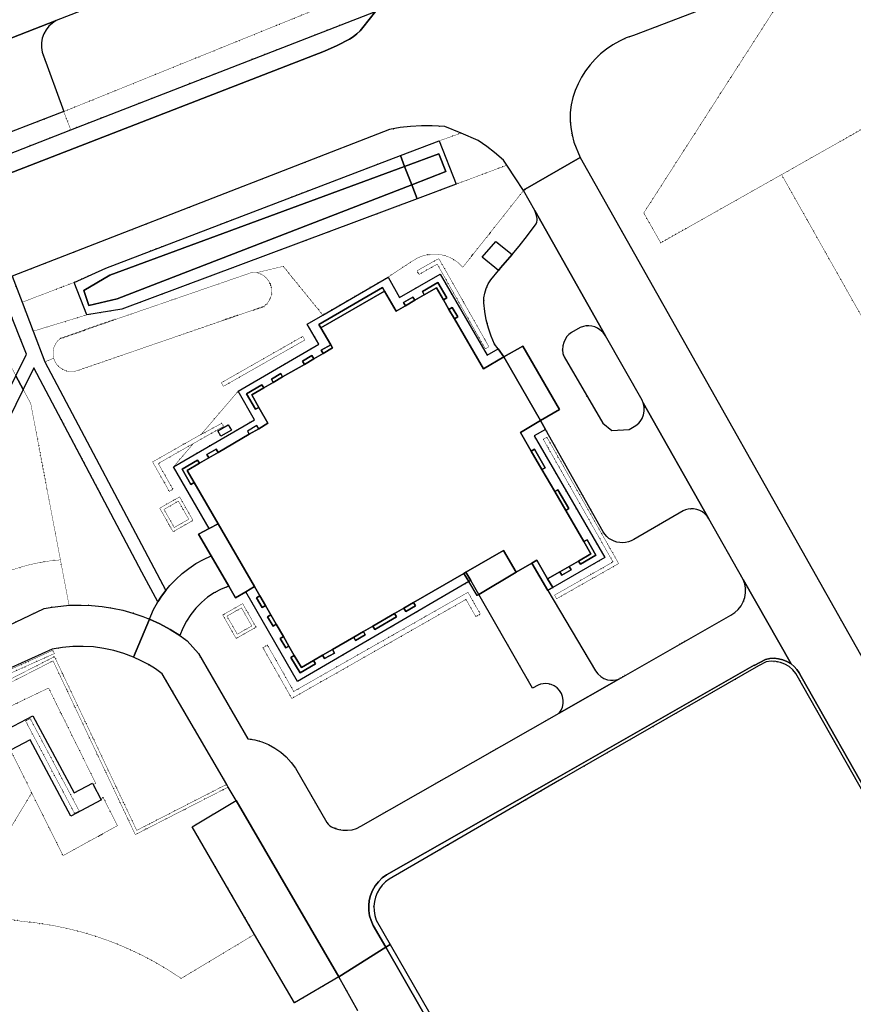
# Model space of a CAD drawing. Header units: millimetres. Extents: x 0 to 1134213, y -536989 to 313336.
# Tile 78 of 86: x 594069 to 674143, y 106746 to 201273. Entities that reach past the tile are written whole.
import ezdxf

# ---------------------------------------------------------------- set-up
doc = ezdxf.new("R2010")
doc.units = ezdxf.units.MM
doc.linetypes.add('DOT', pattern=[6.35, 0, -6.35])
for name, color, linetype in [('ondersteunendwaterdeel_oever_slootkant', 7, 'Continuous'), ('panden', 7, 'Continuous'), ('plustopo_opstal', 10, 'Continuous'), ('terreindeelbegroeid', 7, 'DOT'), ('terreindeelonbegroeid', 7, 'DOT'), ('waterdeel', 4, 'Continuous'), ('wegdeel_molgoot', 7, 'Continuous'), ('wegdeel_opstelplaats', 7, 'Continuous'), ('wegdeel_parkeervlak', 7, 'Continuous'), ('wegdeel_rijbaan', 7, 'Continuous'), ('wegdeel_voetpad', 7, 'Continuous')]:
    doc.layers.add(name, color=color, linetype=linetype)
doc.layers.add('plustopo_luifel', color=7, linetype='Continuous', true_color=0x8a193f)

msp = doc.modelspace()

# ---------------------------------------------------------------- linework, layer by layer
at = {"layer": 'ondersteunendwaterdeel_oever_slootkant'}
for points in [[(635991.7, 185480.4, 0), (632244.7, 184081.4, 0), (631723.7, 185423.4, 0), (634987.7, 186685.4, 0), (634323.7, 188394.4, 0), (631039.7, 187183.4, 0), (630636.7, 188220.4, 0), (634373.7, 189645.4, 0)], [(631039.7, 187183.4, 0), (602730.7, 176739.4, 0), (600220.7, 175263.4, 0), (600708.7, 173841.4, 0), (603436.7, 174483.4, 0), (631723.7, 185423.4, 0), (632244.7, 184081.4, 0), (603887.7, 173496.4, 0), (600511.7, 172935.4, 0), (599288.7, 176044.4, 0), (602352.7, 177433.4, 0), (630636.7, 188220.4, 0)]]:
    msp.add_polyline3d(points, close=True, dxfattribs=at)
at = {"layer": 'panden'}
msp.add_polyline3d([(634773.7, 174375.4, 0), (635303.7, 173460.4, 0), (635829.7, 172552.4, 0), (638606.7, 167756.4, 0), (640579.7, 168898.4, 0), (644106.7, 162791.4, 0), (642164.7, 161653.4, 0), (643208.7, 159854.4, 0), (644238.7, 158078.4, 0), (645464.7, 155965.4, 0), (646518.7, 154149.4, 0), (648251.7, 151163.4, 0), (648935.7, 149984.4, 0), (647757.7, 149303.4, 0), (646863.7, 148787.4, 0), (645953.7, 148261.4, 0), (644779.7, 147582.4, 0), (643736.7, 149398.4, 0), (643250.7, 149113.4, 0), (641762.7, 148238.4, 0), (640554.7, 150324.4, 0), (636939.7, 148231.4, 0), (636744.7, 148119.4, 0), (631893.7, 145309.4, 0), (630973.7, 144776.4, 0), (630078.7, 144258.4, 0), (627993.7, 143051.4, 0), (627078.7, 142521.4, 0), (626161.7, 141990.4, 0), (624107.7, 140800.4, 0), (623171.7, 140259.4, 0), (622286.7, 139746.4, 0), (621125.7, 139074.4, 0), (620449.7, 140241.4, 0), (619929.7, 141139.4, 0), (619399.7, 142055.4, 0), (618719.7, 143229.4, 0), (618190.7, 144143.4, 0), (617674.7, 145034.4, 0), (617142.7, 145953.4, 0), (616628.7, 146841.4, 0), (613136.7, 152872.4, 0), (610836.7, 156843.4, 0), (610162.7, 158007.4, 0), (611326.7, 158685.4, 0), (612234.7, 159213.4, 0), (613134.7, 159737.4, 0), (616115.7, 161473.4, 0), (617024.7, 162001.4, 0), (617918.7, 162522.4, 0), (617038.7, 164054.4, 0), (616355.7, 165244.4, 0), (617512.7, 165917.4, 0), (618428.7, 166449.4, 0), (619324.7, 166970.4, 0), (621414.7, 168185.4, 0), (622319.7, 168710.4, 0), (623214.7, 169231.4, 0), (624126.7, 169761.4, 0), (623952.7, 170061.4, 0), (623003.7, 171696.4, 0), (629110.7, 175226.4, 0), (630227.7, 173294.4, 0), (631117.7, 173809.4, 0), (632026.7, 174334.4, 0), (632933.7, 174858.4, 0), (634102.7, 175534.4, 0)], close=True, dxfattribs=at)
at = {"layer": 'plustopo_luifel'}
for points in [[(634773.7, 174375.4, 0), (635098.7, 174563.4, 0), (634219.7, 176029.4, 0), (632755.7, 175165.4, 0), (632933.7, 174858.4, 0)], [(623003.7, 171696.4, 0), (622814.7, 171997.4, 0), (628911.7, 175556.4, 0), (629110.7, 175226.4, 0)], [(631117.7, 173809.4, 0), (630937.7, 174120.4, 0), (631848.7, 174642.4, 0), (632026.7, 174334.4, 0)], [(635829.7, 172552.4, 0), (636143.7, 172734.4, 0), (635617.7, 173642.4, 0), (635303.7, 173460.4, 0)], [(623214.7, 169231.4, 0), (623039.7, 169532.4, 0), (623952.7, 170061.4, 0)], [(644106.7, 162791.4, 0), (645932.7, 163851.4, 0), (642403.7, 169929.4, 0), (640579.7, 168898.4, 0)], [(621414.7, 168185.4, 0), (621240.7, 168486.4, 0), (622137.7, 169024.4, 0), (622319.7, 168710.4, 0)], [(619324.7, 166970.4, 0), (619139.7, 167290.4, 0), (618252.7, 166753.4, 0), (618428.7, 166449.4, 0)], [(617512.7, 165917.4, 0), (617335.7, 166223.4, 0), (615845.7, 165357.4, 0), (616731.7, 163876.4, 0), (617038.7, 164054.4, 0)], [(617024.7, 162001.4, 0), (616842.7, 162315.4, 0), (615939.7, 161777.4, 0), (616115.7, 161473.4, 0)], [(613134.7, 159737.4, 0), (612954.7, 160047.4, 0), (612059.7, 159515.4, 0), (612234.7, 159213.4, 0)], [(643208.7, 159854.4, 0), (643519.7, 160035.4, 0), (644550.7, 158259.4, 0), (644238.7, 158078.4, 0)], [(611326.7, 158685.4, 0), (611145.7, 158998.4, 0), (609673.7, 158124.4, 0), (610511.7, 156655.4, 0), (610836.7, 156843.4, 0)], [(645464.7, 155965.4, 0), (645776.7, 156146.4, 0), (646830.7, 154330.4, 0), (646518.7, 154149.4, 0)], [(613136.7, 152872.4, 0), (612285.7, 152427.4, 0), (611259.7, 151891.4, 0), (612469.7, 149800.4, 0), (614145.7, 146902.4, 0), (614796.7, 145778.4, 0), (615791.7, 146355.4, 0), (616628.7, 146841.4, 0)], [(647757.7, 149303.4, 0), (647934.7, 148999.4, 0), (649409.7, 149867.4, 0), (648564.7, 151345.4, 0), (648251.7, 151163.4, 0)], [(646863.7, 148787.4, 0), (647045.7, 148473.4, 0), (646129.7, 147958.4, 0), (645953.7, 148261.4, 0)], [(641762.7, 148238.4, 0), (638165.7, 146096.4, 0), (637999.7, 145997.4, 0), (637209.7, 147333.4, 0), (636744.7, 148119.4, 0)], [(617142.7, 145953.4, 0), (616821.7, 145767.4, 0), (617356.7, 144850.4, 0), (617674.7, 145034.4, 0)], [(631893.7, 145309.4, 0), (632073.7, 144998.4, 0), (631149.7, 144472.4, 0), (630973.7, 144776.4, 0)], [(618190.7, 144143.4, 0), (617870.7, 143957.4, 0), (618408.7, 143049.4, 0), (618719.7, 143229.4, 0)], [(630078.7, 144258.4, 0), (630262.7, 143942.4, 0), (628172.7, 142742.4, 0), (627993.7, 143051.4, 0)], [(619399.7, 142055.4, 0), (619074.7, 141866.4, 0), (619618.7, 140958.4, 0), (619929.7, 141139.4, 0)], [(627078.7, 142521.4, 0), (627264.7, 142201.4, 0), (626338.7, 141685.4, 0), (626161.7, 141990.4, 0)], [(620449.7, 140241.4, 0), (620128.7, 140055.4, 0), (620996.7, 138579.4, 0), (622477.7, 139417.4, 0), (622286.7, 139746.4, 0)], [(624107.7, 140800.4, 0), (624300.7, 140467.4, 0), (623347.7, 139956.4, 0), (623171.7, 140259.4, 0)]]:
    msp.add_polyline3d(points, dxfattribs=at)
at = {"layer": 'plustopo_opstal'}
for points in [[(613396.7, 161301.4, 0), (613106.7, 161803.4, 0), (614108.7, 162387.4, 0), (614400.7, 161881.4, 0)], [(593190.7, 131136.4, 0), (593079.7, 131076.4, 0), (592178.7, 132760.4, 0), (592300.7, 132825.4, 0), (595345.7, 134455.4, 0), (599317.7, 127034.4, 0), (601055.7, 127965.4, 0), (601117.7, 127849.4, 0), (601864.7, 126454.4, 0), (601913.7, 126363.4, 0), (598996.7, 124801.4, 0), (595068.7, 132141.4, 0)]]:
    msp.add_polyline3d(points, close=True, dxfattribs=at)
at = {"layer": 'terreindeelbegroeid'}
for points in [[(626745.7, 212149.4, 0), (628112.7, 209717.4, 0), (628452.7, 209053.4, 0), (628734.7, 208362.4, 0), (628956.7, 207650.4, 0), (629116.7, 206922.4, 0), (629214.7, 206182.4, 0), (629248.7, 205437.4, 0), (629219.7, 204692.4, 0), (629157.7, 204200.4, 0), (629044.7, 203718.4, 0), (628882.7, 203249.4, 0), (628672.7, 202801.4, 0), (628242.7, 202068.4, 0), (598972.7, 190713.4, 0), (598295.7, 192448.4, 0), (622918.7, 202416.4, 0), (617600.7, 214768.4, 0), (621891.7, 217128.4, 0), (621130.7, 218555.4, 0), (622670.7, 219402.4, 0)], [(721556.7, 199643.4, 0), (712689.7, 194542.4, 0), (733338.7, 158191.4, 0), (708008.7, 143228.4, 0), (679688.7, 193420.4, 0), (667251.7, 186400.4, 0), (655644.7, 179849.4, 0), (654013.7, 182717.4, 0), (666915.7, 202788.4, 0), (707427.7, 218215.4, 0), (708124.7, 217944.4, 0), (708975.7, 217532.4, 0), (709797.7, 217062.4, 0), (710584.7, 216538.4, 0), (711334.7, 215961.4, 0), (712043.7, 215335.4, 0), (712707.7, 214661.4, 0), (713324.7, 213944.4, 0)], [(708008.7, 143228.4, 0), (699397.7, 138142.4, 0), (699192.7, 138509.4, 0), (695588.7, 136484.4, 0), (688440.7, 149173.4, 0), (681842.7, 160571.4, 0), (667251.7, 186400.4, 0), (679688.7, 193420.4, 0)], [(598972.7, 190713.4, 0), (590677.7, 187480.4, 0), (589986.7, 189263.4, 0), (598295.7, 192448.4, 0)], [(636472.7, 190385.4, 0), (634373.7, 189645.4, 0), (630636.7, 188220.4, 0), (602352.7, 177433.4, 0), (599288.7, 176044.4, 0), (594298.7, 174143.4, 0), (593340.7, 176658.4, 0), (629584.7, 190742.4, 0), (630600.7, 190911.4, 0), (631624.7, 191025.4, 0), (632652.7, 191085.4, 0), (633682.7, 191090.4, 0), (634908.7, 191024.4, 0)], [(640864.7, 187305.4, 0), (635991.7, 185480.4, 0), (634373.7, 189645.4, 0), (636472.7, 190385.4, 0), (638110.7, 189659.4, 0), (638932.7, 189094.4, 0), (639661.7, 188537.4, 0), (640547.7, 187780.4, 0)], [(642476.7, 184884.4, 0), (636634.7, 177505.4, 0), (636263.7, 177882.4, 0), (635841.7, 178201.4, 0), (635377.7, 178454.4, 0), (634880.7, 178636.4, 0), (634362.7, 178744.4, 0), (633834.7, 178774.4, 0), (633308.7, 178727.4, 0), (632793.7, 178603.4, 0), (632303.7, 178405.4, 0), (631847.7, 178137.4, 0), (629453.7, 176561.4, 0), (623178.7, 172920.4, 0), (619382.7, 177595.4, 0), (616839.7, 176988.4, 0), (616625.7, 177017.4, 0), (616410.7, 177019.4, 0), (597993.7, 170680.4, 0), (597726.7, 170441.4, 0), (597514.7, 170153.4, 0), (597363.7, 169829.4, 0), (597282.7, 169480.4, 0), (597272.7, 169122.4, 0), (597335.7, 168770.4, 0), (596477.7, 168424.4, 0), (595356.7, 171365.4, 0), (600511.7, 172935.4, 0), (603887.7, 173496.4, 0), (632244.7, 184081.4, 0), (635991.7, 185480.4, 0), (640864.7, 187305.4, 0)], [(643541.7, 182942.4, 0), (643691.7, 182581.4, 0), (643784.7, 182201.4, 0), (643790.7, 182023.4, 0), (643753.7, 181848.4, 0), (643674.7, 181688.4, 0), (642844.7, 180539.4, 0), (642061.7, 179536.4, 0), (641368.7, 178733.4, 0), (639801.7, 179978.4, 0), (638493.7, 178463.4, 0), (640070.7, 177209.4, 0), (639339.7, 176293.4, 0), (639080.7, 175899.4, 0), (638879.7, 175472.4, 0), (638741.7, 175022.4, 0), (638668.7, 174556.4, 0), (638661.7, 174084.4, 0), (638740.7, 173267.4, 0), (638883.7, 172459.4, 0), (639090.7, 171664.4, 0), (639359.7, 170888.4, 0), (639689.7, 170136.4, 0), (640025.7, 169669.4, 0), (638978.7, 169076.4, 0), (634449.7, 176852.4, 0), (630567.7, 174605.4, 0), (629453.7, 176561.4, 0), (631847.7, 178137.4, 0), (632303.7, 178405.4, 0), (632793.7, 178603.4, 0), (633308.7, 178727.4, 0), (633834.7, 178774.4, 0), (634362.7, 178744.4, 0), (634880.7, 178636.4, 0), (635377.7, 178454.4, 0), (635841.7, 178201.4, 0), (636263.7, 177882.4, 0), (636634.7, 177505.4, 0), (642476.7, 184884.4, 0)], [(634421.7, 178176.4, 0), (639140.7, 169874.4, 0), (638966.7, 169775.4, 0), (638792.7, 169676.4, 0), (634172.7, 177804.4, 0), (632434.7, 176816.4, 0), (632335.7, 176990.4, 0), (632236.7, 177164.4, 0), (634148.7, 178251.4, 0), (634325.7, 178327.4, 0)], [(634421.7, 178176.4, 0), (634325.7, 178327.4, 0), (634148.7, 178251.4, 0), (632236.7, 177164.4, 0), (632335.7, 176990.4, 0), (632434.7, 176816.4, 0), (634172.7, 177804.4, 0), (638792.7, 169676.4, 0), (638966.7, 169775.4, 0), (639140.7, 169874.4, 0)], [(623178.7, 172920.4, 0), (621688.7, 172055.4, 0), (622809.7, 170117.4, 0), (615044.7, 165598.4, 0), (611500.7, 161455.4, 0), (611040.7, 161207.4, 0), (607008.7, 158915.4, 0), (606838.7, 158829.4, 0), (606933.7, 158642.4, 0), (608441.7, 155990.4, 0), (608615.7, 156089.4, 0), (608789.7, 156188.4, 0), (607380.7, 158666.4, 0), (610756.7, 160585.4, 0), (608846.7, 158351.4, 0), (612285.7, 152427.4, 0), (611259.7, 151891.4, 0), (612469.7, 149800.4, 0), (611722.7, 149454.4, 0), (611003.7, 149053.4, 0), (610317.7, 148599.4, 0), (609667.7, 148094.4, 0), (609056.7, 147542.4, 0), (608489.7, 146945.4, 0), (608106.7, 146485.4, 0), (596477.7, 168424.4, 0), (597335.7, 168770.4, 0), (597464.7, 168444.4, 0), (597654.7, 168149.4, 0), (597899.7, 167899.4, 0), (598189.7, 167701.4, 0), (598512.7, 167565.4, 0), (598856.7, 167495.4, 0), (599206.7, 167495.4, 0), (599550.7, 167564.4, 0), (617567.7, 173763.4, 0), (617841.7, 174023.4, 0), (618056.7, 174333.4, 0), (618202.7, 174681.4, 0), (618274.7, 175052.4, 0), (618267.7, 175430.4, 0), (618182.7, 175798.4, 0), (618024.7, 176141.4, 0), (617798.7, 176443.4, 0), (617515.7, 176693.4, 0), (617186.7, 176879.4, 0), (616839.7, 176988.4, 0), (619382.7, 177595.4, 0)], [(616839.7, 176988.4, 0), (617186.7, 176879.4, 0), (617515.7, 176693.4, 0), (617798.7, 176443.4, 0), (618024.7, 176141.4, 0), (618182.7, 175798.4, 0), (618267.7, 175430.4, 0), (618274.7, 175052.4, 0), (618202.7, 174681.4, 0), (618056.7, 174333.4, 0), (617841.7, 174023.4, 0), (617567.7, 173763.4, 0), (599550.7, 167564.4, 0), (599206.7, 167495.4, 0), (598856.7, 167495.4, 0), (598512.7, 167565.4, 0), (598189.7, 167701.4, 0), (597899.7, 167899.4, 0), (597654.7, 168149.4, 0), (597464.7, 168444.4, 0), (597335.7, 168770.4, 0), (597272.7, 169122.4, 0), (597282.7, 169480.4, 0), (597363.7, 169829.4, 0), (597514.7, 170153.4, 0), (597726.7, 170441.4, 0), (597993.7, 170680.4, 0), (616410.7, 177019.4, 0), (616625.7, 177017.4, 0)], [(593707.7, 167092.4, 0), (593038.7, 168348.4, 0), (592721.7, 170204.4, 0), (592515.7, 170738.4, 0), (592219.7, 171376.4, 0), (591560.7, 173205.4, 0), (590628.7, 175604.4, 0), (591850.7, 176079.4, 0), (592906.7, 173743.4, 0), (594723.7, 169168.4, 0)], [(600511.7, 172935.4, 0), (595356.7, 171365.4, 0), (594298.7, 174143.4, 0), (599288.7, 176044.4, 0)], [(650342.7, 170911.4, 0), (653856.7, 164734.4, 0), (653963.7, 164485.4, 0), (654024.7, 164268.4, 0), (654060.7, 164045.4, 0), (654060.7, 163688.4, 0), (653993.7, 163338.4, 0), (653855.7, 162997.4, 0), (653656.7, 162688.4, 0), (653529.7, 162544.4, 0), (653257.7, 162316.4, 0), (652614.7, 161929.4, 0), (650939.7, 161827.4, 0), (650073.7, 162523.4, 0), (646355.7, 168896.4, 0), (646254.7, 169241.4, 0), (646217.7, 169593.4, 0), (646239.7, 169951.4, 0), (646330.7, 170297.4, 0), (646486.7, 170620.4, 0), (646635.7, 170843.4, 0), (646815.7, 171043.4, 0), (647080.7, 171257.4, 0), (647902.7, 171715.4, 0), (648238.7, 171831.4, 0), (648452.7, 171870.4, 0), (648737.7, 171881.4, 0), (649021.7, 171849.4, 0), (649300.7, 171777.4, 0), (649564.7, 171662.4, 0), (649807.7, 171509.4, 0), (650103.7, 171236.4, 0)], [(621461.7, 170522.4, 0), (613636.7, 166075.4, 0), (613537.7, 166249.4, 0), (613438.7, 166423.4, 0), (621263.7, 170870.4, 0), (621362.7, 170696.4, 0)], [(621461.7, 170522.4, 0), (621362.7, 170696.4, 0), (621263.7, 170870.4, 0), (613438.7, 166423.4, 0), (613537.7, 166249.4, 0), (613636.7, 166075.4, 0)], [(607337.7, 145373.4, 0), (606896.7, 144569.4, 0), (606526.7, 143730.4, 0), (605902.7, 143979.4, 0), (604945.7, 144307.4, 0), (603970.7, 144578.4, 0), (602980.7, 144792.4, 0), (601980.7, 144947.4, 0), (600972.7, 145043.4, 0), (599961.7, 145080.4, 0), (598811.7, 145050.4, 0), (597981.7, 149418.4, 0), (595133.7, 164414.4, 0), (594403.7, 165785.4, 0), (595418.7, 167858.4, 0), (605813.7, 148247.4, 0)], [(597981.7, 149418.4, 0), (596997.7, 149318.4, 0), (596020.7, 149164.4, 0), (595053.7, 148957.4, 0), (594099.7, 148697.4, 0), (593160.7, 148386.4, 0), (587599.7, 146014.4, 0), (587241.7, 146403.4, 0), (586838.7, 146744.4, 0), (586394.7, 147031.4, 0), (585918.7, 147261.4, 0), (585417.7, 147428.4, 0), (594403.7, 165785.4, 0), (595133.7, 164414.4, 0)], [(616611.7, 162871.4, 0), (608846.7, 158351.4, 0), (610756.7, 160585.4, 0), (611238.7, 160859.4, 0), (613658.7, 162234.4, 0), (613472.7, 162519.4, 0), (611500.7, 161455.4, 0), (615044.7, 165598.4, 0)], [(610756.7, 160585.4, 0), (607380.7, 158666.4, 0), (608789.7, 156188.4, 0), (608615.7, 156089.4, 0), (608441.7, 155990.4, 0), (606933.7, 158642.4, 0), (606838.7, 158829.4, 0), (607008.7, 158915.4, 0), (611040.7, 161207.4, 0), (611500.7, 161455.4, 0), (613472.7, 162519.4, 0), (613658.7, 162234.4, 0), (611238.7, 160859.4, 0)], [(613106.7, 161803.4, 0), (613396.7, 161301.4, 0), (614400.7, 161881.4, 0), (614108.7, 162387.4, 0)], [(660268.7, 153360.4, 0), (663561.7, 147544.4, 0), (663712.7, 147126.4, 0), (663790.7, 146688.4, 0), (663793.7, 146243.4, 0), (663721.7, 145805.4, 0), (663576.7, 145384.4, 0), (663362.7, 144995.4, 0), (663085.7, 144647.4, 0), (662753.7, 144351.4, 0), (662376.7, 144115.4, 0), (651605.7, 137970.4, 0), (651345.7, 137896.4, 0), (651076.7, 137862.4, 0), (650806.7, 137866.4, 0), (650539.7, 137911.4, 0), (650193.7, 138032.4, 0), (649877.7, 138219.4, 0), (649604.7, 138464.4, 0), (649385.7, 138759.4, 0), (644812.7, 146477.4, 0), (645279.7, 146750.4, 0), (650266.7, 149633.4, 0), (643492.7, 161310.4, 0), (644583.7, 161943.4, 0), (650103.7, 152117.4, 0), (650262.7, 151879.4, 0), (650452.7, 151665.4, 0), (650669.7, 151479.4, 0), (650908.7, 151322.4, 0), (651167.7, 151200.4, 0), (651440.7, 151115.4, 0), (651715.7, 151067.4, 0), (651994.7, 151056.4, 0), (652272.7, 151082.4, 0), (652544.7, 151144.4, 0), (652806.7, 151241.4, 0), (653053.7, 151372.4, 0), (657790.7, 154131.4, 0), (658031.7, 154228.4, 0), (658282.7, 154293.4, 0), (658540.7, 154322.4, 0), (658799.7, 154316.4, 0), (659100.7, 154262.4, 0), (659388.7, 154161.4, 0), (659657.7, 154015.4, 0), (659893.7, 153829.4, 0), (660099.7, 153609.4, 0)], [(651428.7, 148964.4, 0), (645646.7, 145678.4, 0), (645547.7, 145852.4, 0), (645448.7, 146026.4, 0), (651056.7, 149213.4, 0), (644360.7, 160993.4, 0), (644534.7, 161092.4, 0), (644708.7, 161191.4, 0), (651503.7, 149237.4, 0), (651596.7, 149053.4, 0)], [(645547.7, 145852.4, 0), (645646.7, 145678.4, 0), (651428.7, 148964.4, 0), (651596.7, 149053.4, 0), (651503.7, 149237.4, 0), (644708.7, 161191.4, 0), (644534.7, 161092.4, 0), (644360.7, 160993.4, 0), (651056.7, 149213.4, 0), (645448.7, 146026.4, 0)], [(607519.7, 154374.4, 0), (609432.7, 155461.4, 0), (610716.7, 153201.4, 0), (608804.7, 152113.4, 0)], [(607519.7, 154374.4, 0), (608804.7, 152113.4, 0), (610716.7, 153201.4, 0), (609432.7, 155461.4, 0)], [(607928.7, 154261.4, 0), (608917.7, 152522.4, 0), (610307.7, 153314.4, 0), (609319.7, 155052.4, 0)], [(607928.7, 154261.4, 0), (609319.7, 155052.4, 0), (610307.7, 153314.4, 0), (608917.7, 152522.4, 0)], [(598811.7, 145050.4, 0), (598006.7, 144982.4, 0), (597204.7, 144877.4, 0), (596409.7, 144734.4, 0), (588926.7, 141196.4, 0), (584455.7, 143481.4, 0), (583171.7, 142842.4, 0), (585417.7, 147428.4, 0), (585918.7, 147261.4, 0), (586394.7, 147031.4, 0), (586838.7, 146744.4, 0), (587241.7, 146403.4, 0), (587599.7, 146014.4, 0), (593160.7, 148386.4, 0), (594099.7, 148697.4, 0), (595053.7, 148957.4, 0), (596020.7, 149164.4, 0), (596997.7, 149318.4, 0), (597981.7, 149418.4, 0)], [(638165.7, 146096.4, 0), (643327.7, 137106.4, 0), (643870.7, 137395.4, 0), (644109.7, 137479.4, 0), (644358.7, 137528.4, 0), (644611.7, 137539.4, 0), (644863.7, 137513.4, 0), (645109.7, 137451.4, 0), (645415.7, 137314.4, 0), (645688.7, 137120.4, 0), (645920.7, 136877.4, 0), (646100.7, 136594.4, 0), (646222.7, 136282.4, 0), (646281.7, 135952.4, 0), (646275.7, 135616.4, 0), (646204.7, 135288.4, 0), (646070.7, 134980.4, 0), (645880.7, 134704.4, 0), (626830.7, 123835.4, 0), (626429.7, 123636.4, 0), (626001.7, 123507.4, 0), (625557.7, 123449.4, 0), (625110.7, 123467.4, 0), (624737.7, 123533.4, 0), (624374.7, 123639.4, 0), (624024.7, 123783.4, 0), (623847.7, 123890.4, 0), (623695.7, 124030.4, 0), (623574.7, 124198.4, 0), (620546.7, 129413.4, 0), (620139.7, 129975.4, 0), (619672.7, 130489.4, 0), (619151.7, 130948.4, 0), (618583.7, 131346.4, 0), (617973.7, 131678.4, 0), (617330.7, 131940.4, 0), (616663.7, 132130.4, 0), (615978.7, 132244.4, 0), (611230.7, 140413.4, 0), (610143.7, 141655.4, 0), (609465.7, 142137.4, 0), (609744.7, 142853.4, 0), (610094.7, 143536.4, 0), (610511.7, 144181.4, 0), (610991.7, 144781.4, 0), (611529.7, 145328.4, 0), (612120.7, 145819.4, 0), (612757.7, 146248.4, 0), (613435.7, 146610.4, 0), (614145.7, 146902.4, 0), (614796.7, 145778.4, 0), (615791.7, 146355.4, 0), (620766.7, 137743.4, 0), (637209.7, 147333.4, 0), (637999.7, 145997.4, 0)], [(638165.7, 146096.4, 0), (637999.7, 145997.4, 0), (637209.7, 147333.4, 0), (637393.7, 147440.4, 0)], [(637249.7, 146082.4, 0), (638312.7, 144213.4, 0), (638095.7, 144089.4, 0), (637878.7, 143965.4, 0), (636938.7, 145617.4, 0), (620421.7, 136229.4, 0), (620207.7, 136106.4, 0), (620080.7, 136322.4, 0), (617436.7, 140973.4, 0), (617653.7, 141097.4, 0), (617870.7, 141221.4, 0), (620391.7, 136787.4, 0), (636909.7, 146175.4, 0), (637128.7, 146301.4, 0)], [(637249.7, 146082.4, 0), (637128.7, 146301.4, 0), (636909.7, 146175.4, 0), (620391.7, 136787.4, 0), (617870.7, 141221.4, 0), (617653.7, 141097.4, 0), (617436.7, 140973.4, 0), (620080.7, 136322.4, 0), (620207.7, 136106.4, 0), (620421.7, 136229.4, 0), (636938.7, 145617.4, 0), (637878.7, 143965.4, 0), (638095.7, 144089.4, 0), (638312.7, 144213.4, 0)], [(616771.7, 142954.4, 0), (614858.7, 141867.4, 0), (613573.7, 144127.4, 0), (615486.7, 145214.4, 0)], [(616771.7, 142954.4, 0), (615486.7, 145214.4, 0), (613573.7, 144127.4, 0), (614858.7, 141867.4, 0)], [(613982.7, 144014.4, 0), (614971.7, 142276.4, 0), (616362.7, 143067.4, 0), (615373.7, 144805.4, 0)], [(613982.7, 144014.4, 0), (615373.7, 144805.4, 0), (616362.7, 143067.4, 0), (614971.7, 142276.4, 0)], [(590348.7, 137256.4, 0), (590610.7, 136648.4, 0), (597410.7, 140127.4, 0), (605310.7, 123446.4, 0), (613953.7, 127860.4, 0), (614029.7, 127730.4, 0), (614105.7, 127600.4, 0), (614097.7, 127596.4, 0), (605172.7, 123038.4, 0), (597272.7, 139719.4, 0), (590730.7, 136373.4, 0), (591525.7, 134563.4, 0), (591527.7, 134557.4, 0), (591344.7, 134477.4, 0), (591161.7, 134397.4, 0), (590308.7, 136339.4, 0), (589876.7, 137395.4, 0), (597226.7, 140724.4, 0), (597325.7, 140574.4, 0), (597410.7, 140424.4, 0)], [(595226.7, 127050.4, 0), (593190.7, 131136.4, 0), (592300.7, 132825.4, 0), (591344.7, 134477.4, 0), (591527.7, 134557.4, 0), (591525.7, 134563.4, 0), (596842.7, 137111.4, 0), (601378.7, 127950.4, 0), (601117.7, 127849.4, 0), (601864.7, 126454.4, 0), (602074.7, 126624.4, 0), (603460.7, 123898.4, 0), (598232.7, 121017.4, 0)], [(599783.7, 125312.4, 0), (599341.7, 125078.4, 0), (594636.7, 133949.4, 0), (595078.7, 134183.4, 0)], [(599783.7, 125312.4, 0), (595078.7, 134183.4, 0), (594636.7, 133949.4, 0), (599341.7, 125078.4, 0)]]:
    msp.add_polyline3d(points, close=True, dxfattribs=at)
for points in [[(678933.7, 133076.4, 0), (647915.7, 188051.4, 0), (647285.7, 189517.4, 0), (647123.7, 190216.4, 0), (647009.7, 190924.4, 0), (646943.7, 191640.4, 0), (646957.7, 192364.4, 0), (647047.7, 193083.4, 0), (647212.7, 193788.4, 0), (647436.7, 194464.4, 0), (647712.7, 195120.4, 0), (648040.7, 195753.4, 0), (648416.7, 196357.4, 0), (648850.7, 196944.4, 0), (649333.7, 197493.4, 0), (649860.7, 197998.4, 0), (650428.7, 198457.4, 0), (651033.7, 198867.4, 0), (651671.7, 199223.4, 0), (652336.7, 199524.4, 0), (653025.7, 199768.4, 0), (699626.7, 217516.4, 0)], [(707427.7, 218215.4, 0), (666915.7, 202788.4, 0), (654013.7, 182717.4, 0), (655644.7, 179849.4, 0), (667251.7, 186400.4, 0), (681842.7, 160571.4, 0)], [(622918.7, 202416.4, 0), (598295.7, 192448.4, 0), (596235.7, 198170.4, 0), (596162.7, 198609.4, 0), (596164.7, 199053.4, 0), (596239.7, 199491.4, 0), (596385.7, 199910.4, 0), (596599.7, 200300.4, 0), (596875.7, 200648.4, 0), (597205.7, 200946.4, 0), (597579.7, 201185.4, 0), (597988.7, 201359.4, 0)], [(588224.7, 136805.4, 0), (597202.7, 140848.4, 0), (598184.7, 141010.4, 0), (599176.7, 141098.4, 0), (600172.7, 141111.4, 0), (601165.7, 141049.4, 0), (602152.7, 140912.4, 0), (603125.7, 140702.4, 0), (604080.7, 140419.4, 0), (605010.7, 140065.4, 0), (605734.7, 139731.4, 0), (606436.7, 139355.4, 0), (607115.7, 138937.4, 0), (607768.7, 138480.4, 0), (613953.7, 127860.4, 0), (605310.7, 123446.4, 0), (597410.7, 140127.4, 0), (590610.7, 136648.4, 0)], [(590348.7, 137256.4, 0), (597410.7, 140424.4, 0), (597325.7, 140574.4, 0), (597226.7, 140724.4, 0), (589876.7, 137395.4, 0)], [(590730.7, 136373.4, 0), (597272.7, 139719.4, 0), (605172.7, 123038.4, 0), (614097.7, 127596.4, 0), (614105.7, 127600.4, 0), (614860.7, 126303.4, 0), (610637.7, 123784.4, 0), (616636.7, 113463.4, 0), (609587.7, 109229.4, 0), (608333.7, 110049.4, 0), (607043.7, 110809.4, 0), (605717.7, 111507.4, 0), (604361.7, 112142.4, 0), (602976.7, 112712.4, 0), (601565.7, 113217.4, 0), (600132.7, 113654.4, 0), (598681.7, 114023.4, 0), (597213.7, 114323.4, 0), (595733.7, 114554.4, 0), (594244.7, 114715.4, 0), (593313.7, 114870.4, 0)], [(643036.7, 89219.4, 0), (629665.7, 112497.4, 0), (628322.7, 114835.4, 0), (628184.7, 115264.4, 0), (628106.7, 115707.4, 0), (628091.7, 116157.4, 0), (628139.7, 116605.4, 0), (628248.7, 117042.4, 0), (628413.7, 117452.4, 0), (628632.7, 117835.4, 0), (628902.7, 118186.4, 0), (629216.7, 118496.4, 0), (629570.7, 118761.4, 0), (645934.7, 128257.4, 0), (665041.7, 139232.4, 0), (665786.7, 139611.4, 0), (666240.7, 139674.4, 0), (666698.7, 139659.4, 0), (667148.7, 139568.4, 0), (667575.7, 139402.4, 0), (667970.7, 139167.4, 0), (668319.7, 138869.4, 0), (668613.7, 138516.4, 0), (683553.7, 112226.4, 0)], [(591568.7, 120975.4, 0), (595226.7, 127050.4, 0), (598232.7, 121017.4, 0), (603460.7, 123898.4, 0), (602074.7, 126624.4, 0), (601864.7, 126454.4, 0), (601117.7, 127849.4, 0), (601378.7, 127950.4, 0), (596842.7, 137111.4, 0), (591525.7, 134563.4, 0)], [(593190.7, 131136.4, 0), (595226.7, 127050.4, 0), (591568.7, 120975.4, 0)], [(593313.7, 114870.4, 0), (594244.7, 114715.4, 0), (595733.7, 114554.4, 0), (597213.7, 114323.4, 0), (598681.7, 114023.4, 0), (600132.7, 113654.4, 0), (601565.7, 113217.4, 0), (602976.7, 112712.4, 0), (604361.7, 112142.4, 0), (605717.7, 111507.4, 0), (607043.7, 110809.4, 0), (608333.7, 110049.4, 0), (609587.7, 109229.4, 0), (616636.7, 113463.4, 0), (620454.7, 106894.4, 0), (624720.7, 109373.4, 0), (626561.7, 106121.4, 0)]]:
    msp.add_polyline3d(points, dxfattribs=at)
at = {"layer": 'terreindeelonbegroeid'}
msp.add_polyline3d([(613396.7, 161301.4, 0), (613106.7, 161803.4, 0), (614108.7, 162387.4, 0), (614400.7, 161881.4, 0)], close=True, dxfattribs=at)
at = {"layer": 'waterdeel'}
for points in [[(631723.7, 185423.4, 0), (631039.7, 187183.4, 0), (634323.7, 188394.4, 0), (634987.7, 186685.4, 0)], [(631723.7, 185423.4, 0), (603436.7, 174483.4, 0), (600708.7, 173841.4, 0), (600220.7, 175263.4, 0), (602730.7, 176739.4, 0), (631039.7, 187183.4, 0)]]:
    msp.add_polyline3d(points, close=True, dxfattribs=at)
at = {"layer": 'wegdeel_molgoot'}
msp.add_polyline3d([(683553.7, 112226.4, 0), (668613.7, 138516.4, 0), (668319.7, 138869.4, 0), (667970.7, 139167.4, 0), (667575.7, 139402.4, 0), (667148.7, 139568.4, 0), (666698.7, 139659.4, 0), (666240.7, 139674.4, 0), (665786.7, 139611.4, 0), (665041.7, 139232.4, 0), (645934.7, 128257.4, 0), (629570.7, 118761.4, 0), (629216.7, 118496.4, 0), (628902.7, 118186.4, 0), (628632.7, 117835.4, 0), (628413.7, 117452.4, 0), (628248.7, 117042.4, 0), (628139.7, 116605.4, 0), (628091.7, 116157.4, 0), (628106.7, 115707.4, 0), (628184.7, 115264.4, 0), (628322.7, 114835.4, 0), (629665.7, 112497.4, 0), (629232.7, 112224.4, 0), (628025.7, 114327.4, 0), (627821.7, 114776.4, 0), (627679.7, 115249.4, 0), (627603.7, 115736.4, 0), (627593.7, 116229.4, 0), (627650.7, 116719.4, 0), (627773.7, 117197.4, 0), (627964.7, 117670.4, 0), (628217.7, 118113.4, 0), (628527.7, 118517.4, 0), (628890.7, 118875.4, 0), (629298.7, 119181.4, 0), (645563.7, 128424.4, 0), (664603.7, 139301.4, 0), (664630.7, 139261.4, 0), (665701.7, 139861.4, 0), (666114.7, 139942.4, 0), (666534.7, 139963.4, 0), (666953.7, 139924.4, 0), (667362.7, 139824.4, 0), (667752.7, 139667.4, 0), (668168.7, 139418.4, 0), (668467.7, 139172.4, 0), (668730.7, 138888.4, 0), (668953.7, 138572.4, 0), (669133.7, 138229.4, 0), (683812.7, 112369.4, 0)], dxfattribs=at)
msp.add_polyline3d([(643324.7, 88818.4, 0), (642816.7, 88546.4, 0), (629232.7, 112224.4, 0), (629665.7, 112497.4, 0), (643036.7, 89219.4, 0), (643170.7, 89011.4, 0)], close=True, dxfattribs=at)
at = {"layer": 'wegdeel_opstelplaats'}
msp.add_polyline3d([(641368.7, 178733.4, 0), (640263.7, 177452.4, 0), (640070.7, 177209.4, 0), (638493.7, 178463.4, 0), (639801.7, 179978.4, 0)], close=True, dxfattribs=at)
at = {"layer": 'wegdeel_parkeervlak'}
for points in [[(598295.7, 192448.4, 0), (589986.7, 189263.4, 0), (586967.7, 197052.4, 0), (597579.7, 201185.4, 0), (597205.7, 200946.4, 0), (596875.7, 200648.4, 0), (596599.7, 200300.4, 0), (596385.7, 199910.4, 0), (596239.7, 199491.4, 0), (596164.7, 199053.4, 0), (596162.7, 198609.4, 0), (596235.7, 198170.4, 0)], [(624720.7, 109373.4, 0), (620454.7, 106894.4, 0), (616636.7, 113463.4, 0), (610637.7, 123784.4, 0), (614860.7, 126303.4, 0)]]:
    msp.add_polyline3d(points, close=True, dxfattribs=at)
at = {"layer": 'wegdeel_rijbaan'}
for points in [[(699626.7, 217516.4, 0), (653025.7, 199768.4, 0), (652336.7, 199524.4, 0), (651671.7, 199223.4, 0), (651033.7, 198867.4, 0), (650428.7, 198457.4, 0), (649860.7, 197998.4, 0), (649333.7, 197493.4, 0), (648850.7, 196944.4, 0), (648416.7, 196357.4, 0), (648040.7, 195753.4, 0), (647712.7, 195120.4, 0), (647436.7, 194464.4, 0), (647212.7, 193788.4, 0), (647047.7, 193083.4, 0), (646957.7, 192364.4, 0), (646943.7, 191640.4, 0), (647009.7, 190924.4, 0), (647123.7, 190216.4, 0), (647285.7, 189517.4, 0), (647915.7, 188051.4, 0), (642610.7, 184995.4, 0), (642476.7, 184884.4, 0), (640864.7, 187305.4, 0), (640547.7, 187780.4, 0), (639661.7, 188537.4, 0), (638932.7, 189094.4, 0), (638110.7, 189659.4, 0), (636472.7, 190385.4, 0), (634908.7, 191024.4, 0), (633682.7, 191090.4, 0), (632652.7, 191085.4, 0), (631624.7, 191025.4, 0), (630600.7, 190911.4, 0), (629584.7, 190742.4, 0), (593340.7, 176658.4, 0)], [(501179.7, 150913.4, 0), (521555.7, 158811.4, 0), (525492.7, 160337.4, 0), (541017.7, 166355.4, 0), (585901.7, 183753.4, 0), (591309.7, 185849.4, 0), (623332.7, 198261.4, 0), (624549.7, 198810.4, 0), (625740.7, 199414.4, 0), (626108.7, 199639.4, 0), (626450.7, 199901.4, 0), (626762.7, 200199.4, 0), (627041.7, 200528.4, 0), (628242.7, 202068.4, 0)], [(689673.7, 101749.4, 0), (684121.7, 111605.4, 0), (683994.7, 111998.4, 0), (683812.7, 112369.4, 0), (669133.7, 138229.4, 0), (668953.7, 138572.4, 0), (668730.7, 138888.4, 0), (668467.7, 139172.4, 0), (668168.7, 139418.4, 0), (663561.7, 147544.4, 0), (660268.7, 153360.4, 0), (653963.7, 164485.4, 0), (653856.7, 164734.4, 0), (650342.7, 170911.4, 0), (643541.7, 182942.4, 0), (642476.7, 184884.4, 0), (642610.7, 184995.4, 0), (647915.7, 188051.4, 0), (678933.7, 133076.4, 0), (685114.7, 122154.4, 0), (717897.7, 64505.4, 0)], [(626561.7, 106121.4, 0), (624720.7, 109373.4, 0), (629232.7, 112224.4, 0), (642816.7, 88546.4, 0)]]:
    msp.add_polyline3d(points, dxfattribs=at)
for points in [[(610937.7, 206420.4, 0), (606000.7, 204490.4, 0), (597988.7, 201359.4, 0), (597579.7, 201185.4, 0), (586967.7, 197052.4, 0), (589986.7, 189263.4, 0), (584569.7, 187191.4, 0), (580024.7, 199439.4, 0), (607109.7, 209926.4, 0), (604813.7, 215859.4, 0), (605652.7, 216185.4, 0), (608296.7, 217213.4, 0), (612427.7, 207002.4, 0)], [(650342.7, 170911.4, 0), (650103.7, 171236.4, 0), (649807.7, 171509.4, 0), (649564.7, 171662.4, 0), (649300.7, 171777.4, 0), (649021.7, 171849.4, 0), (648737.7, 171881.4, 0), (648452.7, 171870.4, 0), (648238.7, 171831.4, 0), (647902.7, 171715.4, 0), (647080.7, 171257.4, 0), (646815.7, 171043.4, 0), (646635.7, 170843.4, 0), (646486.7, 170620.4, 0), (646330.7, 170297.4, 0), (646239.7, 169951.4, 0), (646217.7, 169593.4, 0), (646254.7, 169241.4, 0), (646355.7, 168896.4, 0), (650073.7, 162523.4, 0), (650939.7, 161827.4, 0), (652614.7, 161929.4, 0), (653257.7, 162316.4, 0), (653529.7, 162544.4, 0), (653656.7, 162688.4, 0), (653855.7, 162997.4, 0), (653993.7, 163338.4, 0), (654060.7, 163688.4, 0), (654060.7, 164045.4, 0), (654024.7, 164268.4, 0), (653963.7, 164485.4, 0), (660268.7, 153360.4, 0), (660099.7, 153609.4, 0), (659893.7, 153829.4, 0), (659657.7, 154015.4, 0), (659388.7, 154161.4, 0), (659100.7, 154262.4, 0), (658799.7, 154316.4, 0), (658540.7, 154322.4, 0), (658282.7, 154293.4, 0), (658031.7, 154228.4, 0), (657790.7, 154131.4, 0), (653053.7, 151372.4, 0), (652806.7, 151241.4, 0), (652544.7, 151144.4, 0), (652272.7, 151082.4, 0), (651994.7, 151056.4, 0), (651715.7, 151067.4, 0), (651440.7, 151115.4, 0), (651167.7, 151200.4, 0), (650908.7, 151322.4, 0), (650669.7, 151479.4, 0), (650452.7, 151665.4, 0), (650262.7, 151879.4, 0), (650103.7, 152117.4, 0), (644583.7, 161943.4, 0), (644106.7, 162791.4, 0), (645932.7, 163851.4, 0), (642403.7, 169929.4, 0), (640579.7, 168898.4, 0), (640025.7, 169669.4, 0), (639689.7, 170136.4, 0), (639359.7, 170888.4, 0), (639090.7, 171664.4, 0), (638883.7, 172459.4, 0), (638740.7, 173267.4, 0), (638661.7, 174084.4, 0), (638668.7, 174556.4, 0), (638741.7, 175022.4, 0), (638879.7, 175472.4, 0), (639080.7, 175899.4, 0), (639339.7, 176293.4, 0), (640070.7, 177209.4, 0), (640263.7, 177452.4, 0), (641368.7, 178733.4, 0), (642061.7, 179536.4, 0), (642844.7, 180539.4, 0), (643674.7, 181688.4, 0), (643753.7, 181848.4, 0), (643790.7, 182023.4, 0), (643784.7, 182201.4, 0), (643691.7, 182581.4, 0), (643541.7, 182942.4, 0)], [(641762.7, 148238.4, 0), (638165.7, 146096.4, 0), (637393.7, 147440.4, 0), (636939.7, 148231.4, 0), (640554.7, 150324.4, 0)], [(644812.7, 146477.4, 0), (649385.7, 138759.4, 0), (649604.7, 138464.4, 0), (649877.7, 138219.4, 0), (650193.7, 138032.4, 0), (650539.7, 137911.4, 0), (650806.7, 137866.4, 0), (651076.7, 137862.4, 0), (651345.7, 137896.4, 0), (651605.7, 137970.4, 0), (645880.7, 134704.4, 0), (646070.7, 134980.4, 0), (646204.7, 135288.4, 0), (646275.7, 135616.4, 0), (646281.7, 135952.4, 0), (646222.7, 136282.4, 0), (646100.7, 136594.4, 0), (645920.7, 136877.4, 0), (645688.7, 137120.4, 0), (645415.7, 137314.4, 0), (645109.7, 137451.4, 0), (644863.7, 137513.4, 0), (644611.7, 137539.4, 0), (644358.7, 137528.4, 0), (644109.7, 137479.4, 0), (643870.7, 137395.4, 0), (643327.7, 137106.4, 0), (638165.7, 146096.4, 0), (641762.7, 148238.4, 0), (643250.7, 149113.4, 0)], [(668168.7, 139418.4, 0), (667752.7, 139667.4, 0), (667362.7, 139824.4, 0), (666953.7, 139924.4, 0), (666534.7, 139963.4, 0), (666114.7, 139942.4, 0), (665701.7, 139861.4, 0), (664630.7, 139261.4, 0), (664603.7, 139301.4, 0), (645563.7, 128424.4, 0), (629298.7, 119181.4, 0), (628890.7, 118875.4, 0), (628527.7, 118517.4, 0), (628217.7, 118113.4, 0), (627964.7, 117670.4, 0), (627773.7, 117197.4, 0), (627650.7, 116719.4, 0), (627593.7, 116229.4, 0), (627603.7, 115736.4, 0), (627679.7, 115249.4, 0), (627821.7, 114776.4, 0), (628025.7, 114327.4, 0), (629232.7, 112224.4, 0), (624720.7, 109373.4, 0), (614860.7, 126303.4, 0), (614105.7, 127600.4, 0), (614029.7, 127730.4, 0), (613953.7, 127860.4, 0), (607768.7, 138480.4, 0), (607115.7, 138937.4, 0), (606436.7, 139355.4, 0), (605734.7, 139731.4, 0), (605010.7, 140065.4, 0), (606526.7, 143730.4, 0), (607539.7, 143263.4, 0), (608520.7, 142731.4, 0), (609465.7, 142137.4, 0), (610143.7, 141655.4, 0), (611230.7, 140413.4, 0), (615978.7, 132244.4, 0), (616663.7, 132130.4, 0), (617330.7, 131940.4, 0), (617973.7, 131678.4, 0), (618583.7, 131346.4, 0), (619151.7, 130948.4, 0), (619672.7, 130489.4, 0), (620139.7, 129975.4, 0), (620546.7, 129413.4, 0), (623574.7, 124198.4, 0), (623695.7, 124030.4, 0), (623847.7, 123890.4, 0), (624024.7, 123783.4, 0), (624374.7, 123639.4, 0), (624737.7, 123533.4, 0), (625110.7, 123467.4, 0), (625557.7, 123449.4, 0), (626001.7, 123507.4, 0), (626429.7, 123636.4, 0), (626830.7, 123835.4, 0), (645880.7, 134704.4, 0), (651605.7, 137970.4, 0), (662376.7, 144115.4, 0), (662753.7, 144351.4, 0), (663085.7, 144647.4, 0), (663362.7, 144995.4, 0), (663576.7, 145384.4, 0), (663721.7, 145805.4, 0), (663793.7, 146243.4, 0), (663790.7, 146688.4, 0), (663712.7, 147126.4, 0), (663561.7, 147544.4, 0)]]:
    msp.add_polyline3d(points, close=True, dxfattribs=at)
at = {"layer": 'wegdeel_voetpad'}
for points in [[(591309.7, 185849.4, 0), (590677.7, 187480.4, 0), (598972.7, 190713.4, 0), (628242.7, 202068.4, 0), (627041.7, 200528.4, 0), (626762.7, 200199.4, 0), (626450.7, 199901.4, 0), (626108.7, 199639.4, 0), (625740.7, 199414.4, 0), (624549.7, 198810.4, 0), (623332.7, 198261.4, 0)], [(634449.7, 176852.4, 0), (638978.7, 169076.4, 0), (640025.7, 169669.4, 0), (640579.7, 168898.4, 0), (638606.7, 167756.4, 0), (635829.7, 172552.4, 0), (636143.7, 172734.4, 0), (635617.7, 173642.4, 0), (635303.7, 173460.4, 0), (634773.7, 174375.4, 0), (635098.7, 174563.4, 0), (634219.7, 176029.4, 0), (632755.7, 175165.4, 0), (632933.7, 174858.4, 0), (632026.7, 174334.4, 0), (631848.7, 174642.4, 0), (630937.7, 174120.4, 0), (631117.7, 173809.4, 0), (630227.7, 173294.4, 0), (629110.7, 175226.4, 0), (628911.7, 175556.4, 0), (622814.7, 171997.4, 0), (623003.7, 171696.4, 0), (623952.7, 170061.4, 0), (623039.7, 169532.4, 0), (623214.7, 169231.4, 0), (622319.7, 168710.4, 0), (622137.7, 169024.4, 0), (621240.7, 168486.4, 0), (621414.7, 168185.4, 0), (619324.7, 166970.4, 0), (619139.7, 167290.4, 0), (618252.7, 166753.4, 0), (618428.7, 166449.4, 0), (617512.7, 165917.4, 0), (617335.7, 166223.4, 0), (615845.7, 165357.4, 0), (616731.7, 163876.4, 0), (617038.7, 164054.4, 0), (617918.7, 162522.4, 0), (617024.7, 162001.4, 0), (616115.7, 161473.4, 0), (613134.7, 159737.4, 0), (612954.7, 160047.4, 0), (612059.7, 159515.4, 0), (612234.7, 159213.4, 0), (611326.7, 158685.4, 0), (611145.7, 158998.4, 0), (609673.7, 158124.4, 0), (610511.7, 156655.4, 0), (610836.7, 156843.4, 0), (613136.7, 152872.4, 0), (612285.7, 152427.4, 0), (608846.7, 158351.4, 0), (616611.7, 162871.4, 0), (615044.7, 165598.4, 0), (622809.7, 170117.4, 0), (621688.7, 172055.4, 0), (623178.7, 172920.4, 0), (629453.7, 176561.4, 0), (630567.7, 174605.4, 0)], [(594298.7, 174143.4, 0), (595356.7, 171365.4, 0), (596477.7, 168424.4, 0), (608106.7, 146485.4, 0), (607705.7, 145941.4, 0), (607337.7, 145373.4, 0), (605813.7, 148247.4, 0), (595418.7, 167858.4, 0), (594403.7, 165785.4, 0), (593707.7, 167092.4, 0), (594723.7, 169168.4, 0), (592906.7, 173743.4, 0), (591850.7, 176079.4, 0), (593340.7, 176658.4, 0)], [(634773.7, 174375.4, 0), (634102.7, 175534.4, 0), (632933.7, 174858.4, 0), (632755.7, 175165.4, 0), (634219.7, 176029.4, 0), (635098.7, 174563.4, 0)], [(629110.7, 175226.4, 0), (623003.7, 171696.4, 0), (622814.7, 171997.4, 0), (628911.7, 175556.4, 0)], [(632026.7, 174334.4, 0), (631117.7, 173809.4, 0), (630937.7, 174120.4, 0), (631848.7, 174642.4, 0)], [(635829.7, 172552.4, 0), (635303.7, 173460.4, 0), (635617.7, 173642.4, 0), (636143.7, 172734.4, 0)], [(623214.7, 169231.4, 0), (623039.7, 169532.4, 0), (623952.7, 170061.4, 0), (624126.7, 169761.4, 0)], [(644106.7, 162791.4, 0), (640579.7, 168898.4, 0), (642403.7, 169929.4, 0), (645932.7, 163851.4, 0)], [(622319.7, 168710.4, 0), (621414.7, 168185.4, 0), (621240.7, 168486.4, 0), (622137.7, 169024.4, 0)], [(594403.7, 165785.4, 0), (585417.7, 147428.4, 0), (583171.7, 142842.4, 0), (582664.7, 142589.4, 0), (582148.7, 143481.4, 0), (584146.7, 147563.4, 0), (593707.7, 167092.4, 0)], [(619324.7, 166970.4, 0), (618428.7, 166449.4, 0), (618252.7, 166753.4, 0), (619139.7, 167290.4, 0)], [(617512.7, 165917.4, 0), (616355.7, 165244.4, 0), (617038.7, 164054.4, 0), (616731.7, 163876.4, 0), (615845.7, 165357.4, 0), (617335.7, 166223.4, 0)], [(644583.7, 161943.4, 0), (643492.7, 161310.4, 0), (650266.7, 149633.4, 0), (645279.7, 146750.4, 0), (644779.7, 147582.4, 0), (645953.7, 148261.4, 0), (646129.7, 147958.4, 0), (647045.7, 148473.4, 0), (646863.7, 148787.4, 0), (647757.7, 149303.4, 0), (647934.7, 148999.4, 0), (649409.7, 149867.4, 0), (648564.7, 151345.4, 0), (648251.7, 151163.4, 0), (646518.7, 154149.4, 0), (646830.7, 154330.4, 0), (645776.7, 156146.4, 0), (645464.7, 155965.4, 0), (644238.7, 158078.4, 0), (644550.7, 158259.4, 0), (643519.7, 160035.4, 0), (643208.7, 159854.4, 0), (642164.7, 161653.4, 0), (644106.7, 162791.4, 0)], [(613134.7, 159737.4, 0), (612234.7, 159213.4, 0), (612059.7, 159515.4, 0), (612954.7, 160047.4, 0)], [(644238.7, 158078.4, 0), (643208.7, 159854.4, 0), (643519.7, 160035.4, 0), (644550.7, 158259.4, 0)], [(611326.7, 158685.4, 0), (610162.7, 158007.4, 0), (610836.7, 156843.4, 0), (610511.7, 156655.4, 0), (609673.7, 158124.4, 0), (611145.7, 158998.4, 0)], [(646518.7, 154149.4, 0), (645464.7, 155965.4, 0), (645776.7, 156146.4, 0), (646830.7, 154330.4, 0)], [(616628.7, 146841.4, 0), (615791.7, 146355.4, 0), (614796.7, 145778.4, 0), (614145.7, 146902.4, 0), (612469.7, 149800.4, 0), (611259.7, 151891.4, 0), (612285.7, 152427.4, 0), (613136.7, 152872.4, 0)], [(647757.7, 149303.4, 0), (648935.7, 149984.4, 0), (648251.7, 151163.4, 0), (648564.7, 151345.4, 0), (649409.7, 149867.4, 0), (647934.7, 148999.4, 0)], [(614145.7, 146902.4, 0), (613435.7, 146610.4, 0), (612757.7, 146248.4, 0), (612120.7, 145819.4, 0), (611529.7, 145328.4, 0), (610991.7, 144781.4, 0), (610511.7, 144181.4, 0), (610094.7, 143536.4, 0), (609744.7, 142853.4, 0), (609465.7, 142137.4, 0), (608520.7, 142731.4, 0), (607539.7, 143263.4, 0), (606526.7, 143730.4, 0), (606896.7, 144569.4, 0), (607337.7, 145373.4, 0), (607705.7, 145941.4, 0), (608106.7, 146485.4, 0), (608489.7, 146945.4, 0), (609056.7, 147542.4, 0), (609667.7, 148094.4, 0), (610317.7, 148599.4, 0), (611003.7, 149053.4, 0), (611722.7, 149454.4, 0), (612469.7, 149800.4, 0)], [(644779.7, 147582.4, 0), (645279.7, 146750.4, 0), (644812.7, 146477.4, 0), (643250.7, 149113.4, 0), (643736.7, 149398.4, 0)], [(645953.7, 148261.4, 0), (646863.7, 148787.4, 0), (647045.7, 148473.4, 0), (646129.7, 147958.4, 0)], [(637209.7, 147333.4, 0), (620766.7, 137743.4, 0), (615791.7, 146355.4, 0), (616628.7, 146841.4, 0), (617142.7, 145953.4, 0), (616821.7, 145767.4, 0), (617356.7, 144850.4, 0), (617674.7, 145034.4, 0), (618190.7, 144143.4, 0), (617870.7, 143957.4, 0), (618408.7, 143049.4, 0), (618719.7, 143229.4, 0), (619399.7, 142055.4, 0), (619074.7, 141866.4, 0), (619618.7, 140958.4, 0), (619929.7, 141139.4, 0), (620449.7, 140241.4, 0), (620128.7, 140055.4, 0), (620996.7, 138579.4, 0), (622477.7, 139417.4, 0), (622286.7, 139746.4, 0), (623171.7, 140259.4, 0), (623347.7, 139956.4, 0), (624300.7, 140467.4, 0), (624107.7, 140800.4, 0), (626161.7, 141990.4, 0), (626338.7, 141685.4, 0), (627264.7, 142201.4, 0), (627078.7, 142521.4, 0), (627993.7, 143051.4, 0), (628172.7, 142742.4, 0), (630262.7, 143942.4, 0), (630078.7, 144258.4, 0), (630973.7, 144776.4, 0), (631149.7, 144472.4, 0), (632073.7, 144998.4, 0), (631893.7, 145309.4, 0), (636744.7, 148119.4, 0)], [(637393.7, 147440.4, 0), (637209.7, 147333.4, 0), (636744.7, 148119.4, 0), (636939.7, 148231.4, 0)], [(617674.7, 145034.4, 0), (617356.7, 144850.4, 0), (616821.7, 145767.4, 0), (617142.7, 145953.4, 0)], [(606526.7, 143730.4, 0), (605010.7, 140065.4, 0), (604080.7, 140419.4, 0), (603125.7, 140702.4, 0), (602152.7, 140912.4, 0), (601165.7, 141049.4, 0), (600172.7, 141111.4, 0), (599176.7, 141098.4, 0), (598184.7, 141010.4, 0), (597202.7, 140848.4, 0), (588224.7, 136805.4, 0), (584455.7, 143481.4, 0), (588926.7, 141196.4, 0), (596409.7, 144734.4, 0), (597204.7, 144877.4, 0), (598006.7, 144982.4, 0), (598811.7, 145050.4, 0), (599961.7, 145080.4, 0), (600972.7, 145043.4, 0), (601980.7, 144947.4, 0), (602980.7, 144792.4, 0), (603970.7, 144578.4, 0), (604945.7, 144307.4, 0), (605902.7, 143979.4, 0)], [(630973.7, 144776.4, 0), (631893.7, 145309.4, 0), (632073.7, 144998.4, 0), (631149.7, 144472.4, 0)], [(618719.7, 143229.4, 0), (618408.7, 143049.4, 0), (617870.7, 143957.4, 0), (618190.7, 144143.4, 0)], [(627993.7, 143051.4, 0), (630078.7, 144258.4, 0), (630262.7, 143942.4, 0), (628172.7, 142742.4, 0)], [(619929.7, 141139.4, 0), (619618.7, 140958.4, 0), (619074.7, 141866.4, 0), (619399.7, 142055.4, 0)], [(626161.7, 141990.4, 0), (627078.7, 142521.4, 0), (627264.7, 142201.4, 0), (626338.7, 141685.4, 0)], [(622286.7, 139746.4, 0), (622477.7, 139417.4, 0), (620996.7, 138579.4, 0), (620128.7, 140055.4, 0), (620449.7, 140241.4, 0), (621125.7, 139074.4, 0)], [(623171.7, 140259.4, 0), (624107.7, 140800.4, 0), (624300.7, 140467.4, 0), (623347.7, 139956.4, 0)]]:
    msp.add_polyline3d(points, close=True, dxfattribs=at)

doc.saveas('drawing.dxf')
